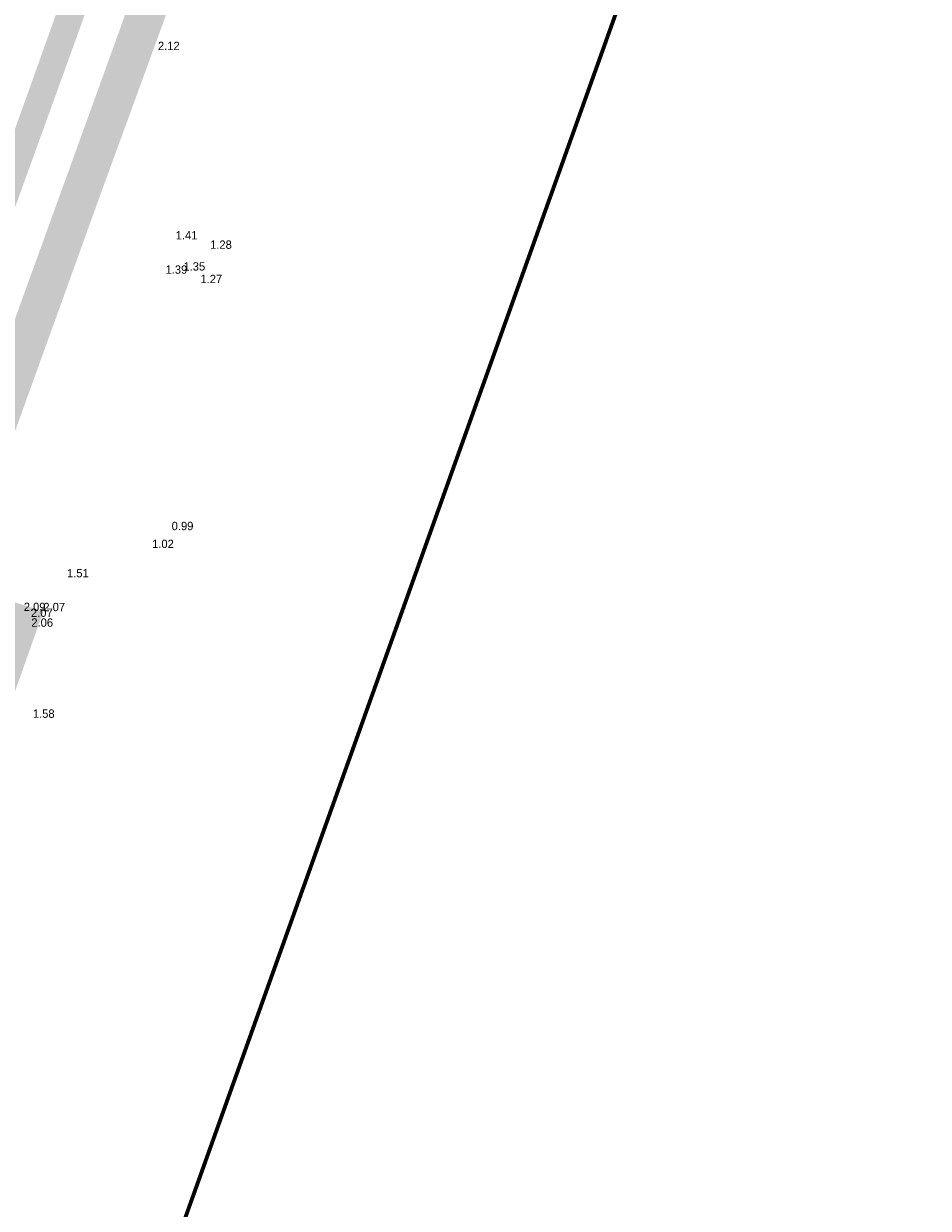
# Model space of a CAD drawing. Header units: metres. Extents: x 132707 to 140183, y 449708 to 457222.
# Tile 24 of 29: x 136700 to 136724, y 454143 to 454174. Entities that reach past the tile are written whole.
import ezdxf

# ---------------------------------------------------------------- set-up
doc = ezdxf.new("R2010")
doc.units = ezdxf.units.M
doc.layers.add('-DR-alg-bladkaders viewports', color=7, linetype='Continuous', lineweight=60)
doc.layers.add('-DR-bs-txt-hoogtemaat', color=253, linetype='Continuous')
doc.layers.add('-DR-nw-gr-arc-gras', color=7, linetype='Continuous', true_color=0x8ebf73)
doc.styles.add('Drong', font='txt', dxfattribs={"height": 1.8})
pattern_1 = [(115.335625, (136636.36562, 453727.95952), (-0.335521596, -0.158855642), [0.09, -0.2812275]), (205.335625, (136636.36562, 453727.95952), (0.158855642, -0.335521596), [0.09, -0.2812275])]

msp = doc.modelspace()

# ---------------------------------------------------------------- hatches: boundary and pattern name
at = {"layer": '-DR-nw-gr-arc-gras', "transparency": 33554687}
h = msp.add_hatch(dxfattribs=at)
h.set_pattern_fill('AGR-BOLLEN', color=256, scale=0.15, pattern_type=2)
h.set_pattern_definition(pattern_1)
edge = h.paths.add_edge_path()
edge.add_arc((11815580.016, -3784284.907), 12424198.771, 160.0566581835, 160.0569484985, ccw=False)
edge.add_line((136455.782, 453494.254), (136455.124, 453494.493))
edge.add_line((136455.124, 453494.493), (136433.813, 453435.768))
edge.add_line((136433.813, 453435.768), (136432.179, 453431.255))
edge.add_line((136432.179, 453431.255), (136431.678, 453429.87))
edge.add_line((136431.678, 453429.87), (136432.336, 453429.631))
edge.add_line((136432.336, 453429.631), (136434.309, 453435.077))
h = msp.add_hatch(dxfattribs=at)
h.set_pattern_fill('AGR-BOLLEN', color=256, scale=0.15, pattern_type=2)
h.set_pattern_definition(pattern_1)
h.paths.add_polyline_path([(136680.818, 454113.348), (136681.758, 454113.007), (136695.622, 454151.233), (136697.851, 454150.419), (136700.802, 454158.769), (136698.596, 454159.463), (136702.322, 454169.798, 0.003577), (136716.268, 454208.79, 0.003577), (136718.606, 454208.004, 0.003577), (136721.149, 454215.352, 0.003577), (136718.842, 454216.184, 0.003577), (136723.847, 454230.598), (136722.902, 454230.924, -0.003577), (136701.382, 454170.139)])
h = msp.add_hatch(dxfattribs=at)
h.set_pattern_fill('AGR-BOLLEN', color=256, scale=0.15, pattern_type=2)
h.set_pattern_definition(pattern_1)
edge = h.paths.add_edge_path()
edge.add_arc((132483.878, 455697.352), 4484.501, 340.094018, 340.626388)
edge.add_line((136714.447, 454209.723), (136713.787, 454209.956))
edge.add_line((136713.787, 454209.956), (136713.737, 454209.814))
edge.add_line((136713.737, 454209.814), (136713.405, 454208.871))
edge.add_arc((132463.741, 455704.591), 4505.2, 340.09465, 340.60987, ccw=False)
edge.add_line((136699.784, 454170.718), (136694.07, 454154.937))
edge.add_line((136694.07, 454154.937), (136693.729, 454153.997))
edge.add_line((136693.729, 454153.997), (136693.678, 454153.855))
edge.add_line((136693.678, 454153.855), (136694.337, 454153.617))
edge.add_line((136694.337, 454153.617), (136700.442, 454170.479))

# ---------------------------------------------------------------- linework, layer by layer
at = {"layer": '-DR-alg-bladkaders viewports'}
msp.add_lwpolyline([(136760.122, 454298.351), (136694.677, 454115.211), (136646.002, 454132.605), (136711.448, 454315.745)], close=True, dxfattribs=at)

# ---------------------------------------------------------------- texts
at = {"layer": '-DR-bs-txt-hoogtemaat', "color": 253, "char_height": 0.22, "attachment_point": 7, "style": 'Drong'}
for s, insert in [('2.12', (136703.818, 454173.558, 2.124)), ('1.41', (136704.286, 454168.568, 1.408)), ('1.28', (136705.193, 454168.318, 1.278)), ('1.39', (136704.019, 454167.661, 1.393)), ('1.35', (136704.491, 454167.744, 1.348)), ('1.27', (136704.939, 454167.416, 1.267)), ('0.99', (136704.181, 454160.904, 0.99)), ('1.02', (136703.665, 454160.433, 1.024)), ('1.51', (136701.424, 454159.661, 1.509)), ('2.09', (136700.285, 454158.772, 2.093)), ('2.07', (136700.476, 454158.619, 2.07)), ('2.07', (136700.802, 454158.769, 2.069)), ('2.06', (136700.485, 454158.359, 2.06)), ('1.58', (136700.525, 454155.959, 1.583))]:
    msp.add_mtext(s, dxfattribs=dict(at, insert=insert))

doc.saveas('drawing.dxf')
